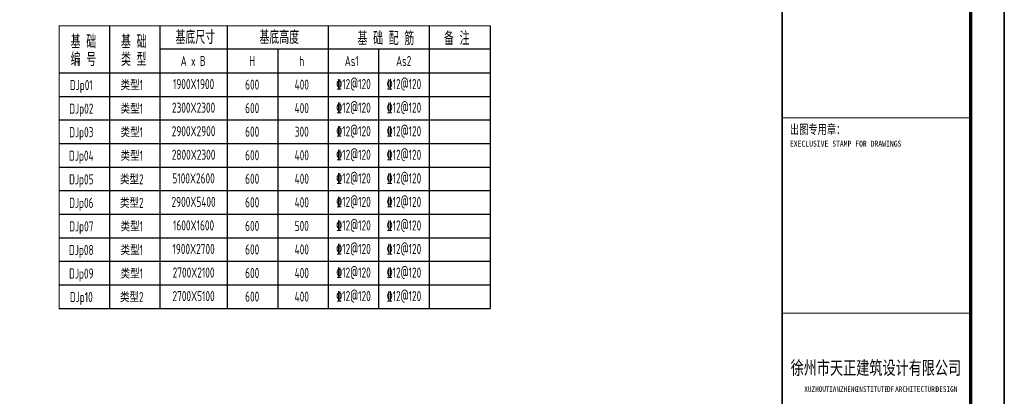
# Model space of a CAD drawing. Extents: x -302077 to 107904, y -9283 to 295706.
# Tile 33 of 256: x -196276 to -167008, y 10043 to 21234. Entities that reach past the tile are written whole.
import ezdxf
from ezdxf.enums import TextEntityAlignment as Align

# ---------------------------------------------------------------- set-up
doc = ezdxf.new("R2010")
doc.units = 0
doc.header["$LTSCALE"] = 500
doc.header["$MEASUREMENT"] = 0
doc.layers.get('0').update_dxf_attribs({"linetype": 'CONTINUOUS'})
for name, color, linetype in [('PUB_TITLE', 4, 'CONTINUOUS'), ('SHEET_TEXT', 3, 'CONTINUOUS'), ('TEXT', 7, 'CONTINUOUS'), ('TK', 7, 'CONTINUOUS'), ('表格打印', 4, 'CONTINUOUS')]:
    doc.layers.add(name, color=color, linetype=linetype)
doc.styles.add('-宋体', font='txt', dxfattribs={"width": 0.8})
doc.styles.add('TKHZ1', font='txt', dxfattribs={"width": 0.8})
doc.styles.add('TSSD_Norm', font='tssdeng.shx', dxfattribs={"bigfont": 'hztxt.shx'})
doc.styles.add('TSSD_Rein', font='tssdeng.shx', dxfattribs={"width": 0.7, "bigfont": 'hztxt.shx'})
doc.styles.add('黑体', font='simhei.ttf', dxfattribs={"width": 0.7, "height": 300})

# ---------------------------------------------------------------- blocks, each defined once
blk = doc.blocks.new('wrtgtg')
at = {"color": 4}
blk.add_line((7804, -4841), (7804, 52559), dxfattribs=at)
at = {"layer": 'PUB_TITLE'}
for p, q in [((8804, 53559), (8804, -5841)), ((7804, -4841), (7804, 52559))]:
    blk.add_line(p, q, dxfattribs=at)
blk.add_lwpolyline([(-75296, -5841), (8804, -5841), (8804, 53559), (-75296, 53559)], close=True, dxfattribs=at)
at = {"layer": 'PUB_TITLE', "const_width": 100}
blk.add_lwpolyline([(-72796, -4841), (7804, -4841), (7804, 52559), (-72796, 52559)], close=True, dxfattribs=at)
at = {"layer": 'PUB_TITLE'}
for points, const_width in [([(2204, -4841), (2204, 52559)], 50), ([(2204, 21759), (7804, 21759)], 29.7), ([(2204, 15959), (7804, 15959)], 29.7)]:
    blk.add_lwpolyline(points, dxfattribs=dict(at, const_width=const_width))
at = {"style": '黑体', "width": 0.8}
for s, height, p in [('XUZHOU', 164.3, (2858, 13617)), ('TIANZHENG', 164.3, (3491, 13617)), ('INSTITUTE', 164.3, (4385, 13617)), ('OF', 164.3, (5314, 13617)), ('ARCHITECTURE', 164.29, (5561, 13617)), ('DESIGN', 164.3, (6764, 13617))]:
    blk.add_text(s, height=height, dxfattribs=at).set_placement(p)
at = {"layer": 'SHEET_TEXT', "style": '-宋体', "width": 0.75}
blk.add_text('徐州市天正建筑设计有限公司', height=400, dxfattribs=at).set_placement((4987, 14131), align=Align.CENTER)
at = {"layer": 'TK', "style": 'TKHZ1'}
for s, height, width, p in [('出图专用章：', 280, 0.7, (2431, 21279)), ('EXECLUSIVE STAMP FOR DRAWINGS', 175, 0.8, (2431, 20904))]:
    blk.add_text(s, height=height, dxfattribs=dict(at, width=width)).set_placement(p)

msp = doc.modelspace()

# ---------------------------------------------------------------- linework, layer by layer
at = {"layer": '表格打印', "color": 4, "ltscale": 0.5}
for p, q in [((-193606.824, 21056.256), (-193606.824, 12656.256)), ((-192106.824, 21056.256), (-192106.824, 12656.256)), ((-190106.824, 21056.256), (-190106.824, 12656.256)), ((-187106.824, 21056.256), (-187106.824, 12656.256)), ((-187106.824, 21056.256), (-187106.824, 12656.256)), ((-184106.824, 21056.256), (-184106.824, 12656.256)), ((-182288.642, 21056.256), (-182288.642, 12656.256)), ((-182288.642, 20356.256), (-192106.824, 20356.256)), ((-188606.824, 20356.256), (-188606.824, 12656.256)), ((-185606.824, 20356.256), (-185606.824, 12656.256)), ((-184106.824, 20356.256), (-184106.824, 12656.256)), ((-184106.824, 20356.256), (-184106.824, 12656.256)), ((-184106.824, 20356.256), (-184106.824, 12656.256)), ((-195106.824, 19656.256), (-182288.642, 19656.256)), ((-195106.824, 18956.256), (-182288.642, 18956.256)), ((-195106.824, 18256.256), (-182288.642, 18256.256)), ((-195106.824, 17556.256), (-182288.642, 17556.256)), ((-195106.824, 17556.256), (-182288.642, 17556.256)), ((-195106.824, 16856.256), (-182288.642, 16856.256)), ((-195106.824, 16156.256), (-182288.642, 16156.256)), ((-195106.824, 16156.256), (-182288.642, 16156.256)), ((-195106.824, 15456.256), (-182288.642, 15456.256)), ((-195106.824, 14756.256), (-182288.642, 14756.256)), ((-195106.824, 14756.256), (-182288.642, 14756.256)), ((-195106.824, 14056.256), (-182288.642, 14056.256)), ((-195106.824, 13356.256), (-182288.642, 13356.256)), ((-195106.824, 13356.256), (-182288.642, 13356.256)), ((-195106.824, 12656.256), (-182288.642, 12656.256)), ((-195106.824, 12656.256), (-182288.642, 12656.256)), ((-195106.824, 12656.256), (-182288.642, 12656.256))]:
    msp.add_line(p, q, dxfattribs=at)
at = {"layer": '表格打印', "color": 4, "ltscale": 0.5, "const_width": 30}
msp.add_lwpolyline([(-195106.824, 12656.256), (-195106.824, 21056.256), (-182288.642, 21056.256), (-182288.642, 12656.256), (-195106.824, 12656.256)], dxfattribs=at)

# ---------------------------------------------------------------- block references
msp.add_blockref('wrtgtg', (-175812.208, -3441.74))

# ---------------------------------------------------------------- texts
at = {"layer": 'TEXT', "style": 'TSSD_Rein', "width": 0.7}
for s, p in [('基 础', (-194759.806, 20378.834)), ('基 础', (-193263.739, 20378.834)), ('基底尺寸', (-191644.417, 20512.206)), ('基底高度', (-189148.686, 20512.206)), ('基 础 配 筋', (-186233.789, 20480.482)), ('备 注', (-183662.717, 20480.482)), ('编 号', (-194759.806, 19856.622)), ('类 型', (-193263.739, 19856.622))]:
    msp.add_text(s, height=400, dxfattribs=at).set_placement(p)
at = {"layer": 'TEXT', "color": 0, "width": 0.7}
for s, style, p in [('A x B', 'TSSD_Norm', (-191119.663, 20006.256)), ('H', 'TSSD_Rein', (-189363.967, 20006.256)), ('h', 'TSSD_Rein', (-187890.209, 20006.256)), ('As1', 'TSSD_Rein', (-186404.474, 20006.256)), ('As2', 'TSSD_Rein', (-184861.004, 20006.256))]:
    msp.add_text(s, height=300, dxfattribs=dict(at, style=style)).set_placement(p, align=Align.MIDDLE_CENTER)
at = {"layer": 'TEXT', "color": 2, "width": 0.7}
for s, style, p in [('DJp01', 'TSSD_Rein', (-194443.69, 19291.408)), ('类型1', 'TSSD_Rein', (-192943.69, 19291.408)), ('1900X1900', 'TSSD_Norm', (-191106.433, 19320.513)), ('600', 'TSSD_Rein', (-189363.967, 19306.256)), ('400', 'TSSD_Rein', (-187890.209, 19306.256)), ('\x8412@120', 'TSSD_Rein', (-186354.184, 19320.513)), ('\x8412@120', 'TSSD_Rein', (-184854.184, 19320.513)), ('DJp02', 'TSSD_Rein', (-194443.69, 18591.408)), ('类型1', 'TSSD_Rein', (-192943.69, 18591.408)), ('2300X2300', 'TSSD_Norm', (-191106.433, 18620.513)), ('600', 'TSSD_Rein', (-189363.967, 18606.256)), ('400', 'TSSD_Rein', (-187890.209, 18606.256)), ('\x8412@120', 'TSSD_Rein', (-186354.184, 18620.513)), ('\x8412@120', 'TSSD_Rein', (-184854.184, 18620.513)), ('DJp03', 'TSSD_Rein', (-194443.69, 17891.408)), ('类型1', 'TSSD_Rein', (-192943.69, 17891.408)), ('2900X2900', 'TSSD_Norm', (-191106.433, 17920.513)), ('600', 'TSSD_Rein', (-189363.967, 17906.256)), ('300', 'TSSD_Rein', (-187890.209, 17906.256)), ('\x8412@120', 'TSSD_Rein', (-186354.184, 17920.513)), ('\x8412@120', 'TSSD_Rein', (-184854.184, 17920.513)), ('DJp04', 'TSSD_Rein', (-194443.69, 17191.408)), ('类型1', 'TSSD_Rein', (-192943.69, 17191.408)), ('2800X2300', 'TSSD_Norm', (-191106.433, 17220.513)), ('600', 'TSSD_Rein', (-189363.967, 17206.256)), ('400', 'TSSD_Rein', (-187890.209, 17206.256)), ('\x8412@120', 'TSSD_Rein', (-186354.184, 17220.513)), ('\x8412@120', 'TSSD_Rein', (-184854.184, 17220.513)), ('类型2', 'TSSD_Rein', (-192943.69, 16491.408)), ('\x8412@120', 'TSSD_Rein', (-186354.184, 16520.513)), ('\x8412@120', 'TSSD_Rein', (-184854.184, 16520.513)), ('DJp05', 'TSSD_Rein', (-194443.69, 16491.408)), ('5100X2600', 'TSSD_Norm', (-191106.433, 16520.513)), ('600', 'TSSD_Rein', (-189363.967, 16506.256)), ('400', 'TSSD_Rein', (-187890.209, 16506.256)), ('DJp06', 'TSSD_Rein', (-194443.69, 15791.408)), ('类型2', 'TSSD_Rein', (-192943.69, 15791.408)), ('2900X5400', 'TSSD_Norm', (-191106.433, 15820.513)), ('600', 'TSSD_Rein', (-189363.967, 15806.256)), ('400', 'TSSD_Rein', (-187890.209, 15806.256)), ('\x8412@120', 'TSSD_Rein', (-186354.184, 15820.513)), ('\x8412@120', 'TSSD_Rein', (-184854.184, 15820.513)), ('DJp07', 'TSSD_Rein', (-194443.69, 15091.408)), ('类型1', 'TSSD_Rein', (-192943.69, 15091.408)), ('1600X1600', 'TSSD_Norm', (-191106.433, 15120.513)), ('600', 'TSSD_Rein', (-189363.967, 15106.256)), ('500', 'TSSD_Rein', (-187890.209, 15106.256)), ('%%13212@120', 'TSSD_Rein', (-186354.184, 15120.513)), ('%%13212@120', 'TSSD_Rein', (-184854.184, 15120.513)), ('DJp08', 'TSSD_Rein', (-194443.69, 14391.408)), ('类型1', 'TSSD_Rein', (-192943.69, 14391.408)), ('1900X2700', 'TSSD_Norm', (-191106.433, 14420.513)), ('600', 'TSSD_Rein', (-189363.967, 14406.256)), ('400', 'TSSD_Rein', (-187890.209, 14406.256)), ('%%13212@120', 'TSSD_Rein', (-186354.184, 14420.513)), ('%%13212@120', 'TSSD_Rein', (-184854.184, 14420.513)), ('DJp09', 'TSSD_Rein', (-194443.69, 13691.408)), ('类型1', 'TSSD_Rein', (-192943.69, 13691.408)), ('2700X2100', 'TSSD_Norm', (-191106.433, 13720.513)), ('600', 'TSSD_Rein', (-189363.967, 13706.256)), ('400', 'TSSD_Rein', (-187890.209, 13706.256)), ('%%13212@120', 'TSSD_Rein', (-186354.184, 13720.513)), ('%%13212@120', 'TSSD_Rein', (-184854.184, 13720.513)), ('类型2', 'TSSD_Rein', (-192943.69, 12991.408)), ('2700X5100', 'TSSD_Norm', (-191106.433, 13020.513)), ('%%13212@120', 'TSSD_Rein', (-186354.184, 13020.513)), ('%%13212@120', 'TSSD_Rein', (-184854.184, 13020.513)), ('DJp10', 'TSSD_Rein', (-194443.69, 12991.408)), ('600', 'TSSD_Rein', (-189363.967, 13006.256)), ('400', 'TSSD_Rein', (-187890.209, 13006.256))]:
    msp.add_text(s, height=300, dxfattribs=dict(at, style=style)).set_placement(p, align=Align.MIDDLE_CENTER)

doc.saveas('drawing.dxf')
